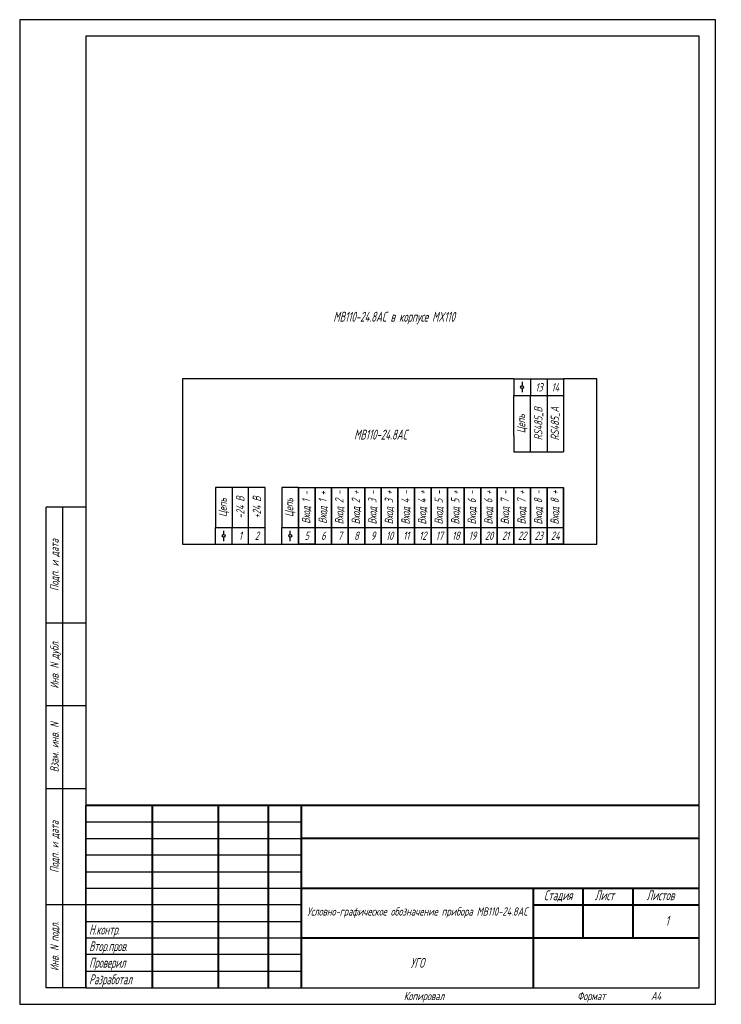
# Model space of a CAD drawing. Header units: millimetres. Extents: x 0 to 212, y 0 to 297.
import ezdxf
from ezdxf.enums import TextEntityAlignment as Align

# ---------------------------------------------------------------- set-up
doc = ezdxf.new("R2010")
doc.units = ezdxf.units.MM
doc.layers.add('Текст', color=7, linetype='Continuous')
doc.styles.add('gost2304', font='Gost.shx', dxfattribs={"width": 0.8, "oblique": 15, "height": 2.5})
doc.styles.add('Romans8', font='Gost.shx', dxfattribs={"width": 0.8, "oblique": 15, "height": 3})
doc.styles.add('ГОСТ 2.304', font='Gost.shx', dxfattribs={"width": 0.8, "oblique": 15})

msp = doc.modelspace()

# ---------------------------------------------------------------- linework, layer by layer
for p, q in [((20, 292), (20, 172)), ((20, 292), (20, 278)), ((90, 292), (20, 292)), ((8, 5), (8, 150)), ((20, 150), (8, 150)), ((13, 5), (13, 150)), ((20, 115), (8, 115)), ((20, 90), (8, 90)), ((20, 65), (8, 65)), ((20, 5), (20, 60)), ((20, 60), (20, 5)), ((205, 5), (205, 60)), ((20, 55), (85, 55)), ((20, 50), (85, 50)), ((85, 45), (20, 45)), ((85, 45), (20, 45)), ((20, 40), (85, 40)), ((20, 40), (85, 40)), ((20, 35), (85, 35)), ((20, 35), (85, 35)), ((20, 30), (8, 30)), ((85, 30), (20, 30)), ((85, 30), (20, 30)), ((20, 25), (85, 25)), ((20, 25), (85, 25)), ((85, 20), (20, 20)), ((85, 20), (20, 20)), ((85, 15), (20, 15)), ((85, 15), (20, 15)), ((20, 10), (85, 10)), ((20, 10), (85, 10)), ((20, 5), (8, 5)), ((20, 5), (205, 5))]:
    msp.add_line(p, q)
at = {"ltscale": 50}
for p, q in [((49.13, 188.62), (49.13, 138.84)), ((149.13, 188.62), (154.13, 188.62)), ((149.13, 188.62), (149.13, 183.62)), ((154.13, 188.62), (154.13, 183.62)), ((154.13, 188.62), (159.13, 188.62)), ((154.13, 188.62), (154.13, 183.62)), ((159.13, 188.62), (159.13, 183.62)), ((159.13, 188.62), (164.13, 188.62)), ((159.13, 188.62), (159.13, 183.62)), ((164.13, 188.62), (164.13, 183.62)), ((149.13, 183.62), (154.13, 183.62)), ((149.13, 171.62), (149.13, 183.62)), ((154.13, 183.62), (159.13, 183.62)), ((154.13, 166.62), (154.13, 183.62)), ((159.13, 183.62), (164.13, 183.62)), ((159.13, 183.62), (159.13, 166.62)), ((164.13, 183.62), (164.13, 176.62)), ((164.13, 176.62), (164.13, 166.62)), ((149.13, 171.62), (149.13, 166.62)), ((149.13, 166.62), (164.13, 166.62)), ((64.08, 155.84), (59.08, 155.84)), ((59.08, 155.84), (59.08, 143.84)), ((74.08, 155.84), (64.08, 155.84)), ((64.08, 155.84), (64.08, 150.84)), ((69.08, 143.84), (69.08, 155.84)), ((74.08, 150.84), (74.08, 155.84)), ((84.13, 155.84), (79.13, 155.84)), ((79.13, 155.84), (79.13, 143.84)), ((84.13, 143.84), (84.13, 155.84)), ((84.13, 155.84), (84.13, 143.84)), ((89.13, 138.84), (89.13, 155.84)), ((89.13, 155.84), (89.13, 138.84)), ((94.13, 138.84), (94.13, 155.84)), ((94.13, 155.84), (94.13, 138.84)), ((99.13, 155.84), (99.13, 138.84)), ((99.13, 138.84), (99.13, 155.84)), ((99.13, 155.84), (99.13, 138.84)), ((104.13, 155.84), (104.13, 138.84)), ((104.13, 138.84), (104.13, 155.84)), ((104.13, 155.84), (104.13, 138.84)), ((109.13, 155.84), (109.13, 138.84)), ((109.13, 138.84), (109.13, 155.84)), ((109.13, 155.84), (109.13, 138.84)), ((114.13, 155.84), (114.13, 138.84)), ((114.13, 155.84), (114.13, 138.84)), ((114.13, 138.84), (114.13, 155.84)), ((114.13, 155.84), (114.13, 138.84)), ((119.13, 155.84), (119.13, 138.84)), ((119.13, 155.84), (119.13, 138.84)), ((119.13, 138.84), (119.13, 155.84)), ((119.13, 155.84), (119.13, 138.84)), ((124.13, 155.84), (124.13, 138.84)), ((124.13, 155.84), (124.13, 138.84)), ((124.13, 138.84), (124.13, 155.84)), ((124.13, 155.84), (124.13, 138.84)), ((129.13, 155.84), (129.13, 138.84)), ((129.13, 155.84), (129.13, 138.84)), ((129.13, 138.84), (129.13, 155.84)), ((129.13, 155.84), (129.13, 138.84)), ((134.13, 155.84), (134.13, 138.84)), ((134.13, 155.84), (134.13, 138.84)), ((134.13, 138.84), (134.13, 155.84)), ((134.13, 155.84), (134.13, 138.84)), ((139.13, 155.84), (139.13, 138.84)), ((139.13, 155.84), (139.13, 138.84)), ((139.13, 138.84), (139.13, 155.84)), ((139.13, 155.84), (139.13, 138.84)), ((144.13, 155.84), (144.13, 138.84)), ((144.13, 155.84), (144.13, 138.84)), ((144.13, 138.84), (144.13, 155.84)), ((144.13, 155.84), (144.13, 138.84)), ((149.13, 155.84), (149.13, 138.84)), ((149.13, 155.84), (149.13, 138.84)), ((149.13, 138.84), (149.13, 155.84)), ((149.13, 155.84), (149.13, 138.84)), ((154.13, 155.84), (154.13, 138.84)), ((154.13, 155.84), (154.13, 138.84)), ((154.13, 138.84), (154.13, 155.84)), ((154.13, 155.84), (154.13, 138.84)), ((159.13, 155.84), (159.13, 138.84)), ((159.13, 155.84), (159.13, 138.84)), ((159.13, 155.84), (159.13, 138.84)), ((159.13, 138.84), (159.13, 155.84)), ((159.13, 155.84), (159.13, 138.84)), ((164.13, 155.84), (164.13, 138.84)), ((164.13, 155.84), (164.13, 138.84)), ((164.13, 138.84), (164.13, 155.84)), ((164.13, 155.84), (164.13, 138.84)), ((64.08, 150.84), (64.08, 143.84)), ((74.08, 143.84), (74.08, 150.84)), ((59.08, 138.84), (59.08, 143.84)), ((59.08, 143.84), (64.08, 143.84)), ((64.08, 138.84), (64.08, 143.84)), ((64.08, 138.84), (64.08, 143.84)), ((64.08, 143.84), (69.08, 143.84)), ((69.08, 138.84), (69.08, 143.84)), ((69.08, 138.84), (69.08, 143.84)), ((69.08, 143.84), (74.08, 143.84)), ((74.08, 138.84), (74.08, 143.84)), ((79.13, 138.84), (79.13, 143.84)), ((79.13, 143.84), (84.13, 143.84)), ((84.13, 143.84), (84.13, 138.84)), ((84.13, 138.84), (84.13, 143.84)), ((84.13, 138.84), (84.13, 143.84)), ((49.13, 138.84), (59.13, 138.84)), ((59.08, 138.84), (64.08, 138.84)), ((64.08, 138.84), (69.08, 138.84)), ((69.08, 138.84), (74.08, 138.84)), ((79.13, 138.84), (84.13, 138.84)), ((79.13, 138.84), (84.13, 138.84)), ((84.13, 138.84), (89.13, 138.84)), ((89.13, 138.84), (84.13, 138.84)), ((84.13, 138.84), (89.13, 138.84)), ((89.13, 138.84), (84.13, 138.84)), ((159.13, 138.84), (164.13, 138.84)), ((164.13, 138.84), (159.13, 138.84)), ((159.13, 138.84), (164.13, 138.84)), ((164.13, 138.84), (159.13, 138.84))]:
    msp.add_line(p, q, dxfattribs=at)
at = {"ltscale": 100}
for p, q in [((149.13, 188.62), (49.13, 188.62)), ((174.13, 188.62), (164.13, 188.62)), ((174.13, 138.84), (174.13, 188.62)), ((84.13, 155.84), (164.13, 155.84)), ((84.13, 143.84), (164.13, 143.84)), ((74.13, 138.84), (79.13, 138.84)), ((89.13, 138.84), (164.13, 138.84)), ((164.13, 138.84), (174.13, 138.84))]:
    msp.add_line(p, q, dxfattribs=at)
at = {"color": 7, "lineweight": -2}
for p, q in [((151.63, 187.76), (151.63, 186.64)), ((151.63, 185.73), (151.63, 184.61)), ((61.58, 141.74), (61.58, 142.86)), ((81.63, 141.74), (81.63, 142.86)), ((61.58, 139.71), (61.58, 140.83)), ((81.63, 139.71), (81.63, 140.83))]:
    msp.add_line(p, q, dxfattribs=at)
at = {"lineweight": 40}
for p, q in [((205, 60), (20, 60)), ((40, 60), (40, 5)), ((60, 5), (60, 60)), ((75, 60), (75, 5)), ((85, 5), (85, 60)), ((205, 50), (85, 50)), ((85, 35), (205, 35)), ((155, 35), (155, 5)), ((170, 20), (170, 35)), ((185, 35), (185, 20)), ((155, 30), (205, 30)), ((205, 20), (85, 20))]:
    msp.add_line(p, q, dxfattribs=at)
for points in [[(0, 0), (210, 0), (210, 297), (0, 297), (0, 0)], [(20, 5), (205, 5), (205, 292), (20, 292), (20, 5)]]:
    msp.add_lwpolyline(points)
at = {"color": 7, "lineweight": -2}
for centre in [(151.63, 186.18), (61.58, 141.28), (81.63, 141.28)]:
    msp.add_circle(centre, 0.452, dxfattribs=at)

# ---------------------------------------------------------------- texts
at = {"style": 'ГОСТ 2.304', "oblique": 15, "width": 0.8}
for s, p in [('Подп. и дата', (10.5, 132.5)), ('Инв. N дубл.', (10.5, 102.5)), ('Взам. инв. N', (10.5, 77.5)), ('Подп. и дата', (10.5, 47.5)), ('Инв. N подл.', (10.5, 17.5))]:
    msp.add_text(s, height=2.5, rotation=90, dxfattribs=at).set_placement(p, align=Align.MIDDLE_CENTER)
for s, p in [('Копировал', (122, 1.25)), ('Формат', (172.5, 1.25))]:
    msp.add_text(s, height=2.5, dxfattribs=at).set_placement(p, align=Align.CENTER)
msp.add_text('A4', height=2.5, dxfattribs=at).set_placement((190.5, 1.25))
at = {"color": 7, "attachment_point": 5}
for s, insert, char_height, width, style in [('{\\C0;МВ110-24.8AC в корпусе MX110}', (112.98, 206.98), 3, 72.3089, 'Romans8'), ('13', (156.73, 186.12), 2.5, 8.9641, 'gost2304'), ('14', (161.63, 186.12), 2.5, 8.9641, 'gost2304'), ('1', (66.58, 141.34), 2.5, 8.9641, 'gost2304'), ('2', (71.58, 141.34), 2.5, 8.9641, 'gost2304'), ('5', (86.63, 141.34), 2.5, 8.9641, 'gost2304'), ('6', (91.63, 141.34), 2.5, 8.9641, 'gost2304'), ('7', (96.63, 141.34), 2.5, 8.9641, 'gost2304'), ('8', (101.63, 141.34), 2.5, 8.9641, 'gost2304'), ('9', (106.63, 141.34), 2.5, 8.9641, 'gost2304'), ('10', (111.63, 141.34), 2.5, 8.9641, 'gost2304'), ('11', (116.63, 141.34), 2.5, 8.9641, 'gost2304'), ('12', (121.63, 141.34), 2.5, 8.9641, 'gost2304'), ('17', (126.63, 141.34), 2.5, 8.9641, 'gost2304'), ('18', (131.63, 141.34), 2.5, 8.9641, 'gost2304'), ('19', (136.63, 141.34), 2.5, 8.9641, 'gost2304'), ('20', (141.63, 141.34), 2.5, 8.9641, 'gost2304'), ('21', (146.63, 141.34), 2.5, 8.9641, 'gost2304'), ('22', (151.63, 141.34), 2.5, 8.9641, 'gost2304'), ('23', (156.63, 141.34), 2.5, 8.9641, 'gost2304'), ('24', (161.63, 141.34), 2.5, 8.9641, 'gost2304'), ('{\\Fgost_ptb|c204;\\C0;Условно-графическое обозначение прибора МВ110-24.8AC}', (120, 27.66), 2.5, 70, 'Romans8'), ('\\pxt8.9412;УГО', (120, 12.5), 3, 70, 'Romans8')]:
    msp.add_mtext(s, dxfattribs=dict(at, insert=insert, char_height=char_height, width=width, style=style))
at = {"color": 7, "char_height": 2.5, "attachment_point": 5, "rotation": 90, "style": 'gost2304'}
for s, insert, width in [('RS485_B', (156.63, 175.12), 18.1542), ('RS485_A', (161.63, 175.12), 18.1542), ('Цепь', (151.63, 175.12), 18.1542), ('Вход 1 -', (86.63, 149.84), 16.357), ('Вход 1 +', (91.63, 149.84), 16.357), ('Вход 2 -', (96.63, 149.84), 16.357), ('Вход 2 +', (101.63, 149.84), 16.357), ('Вход 3 -', (106.63, 149.84), 16.357), ('Вход 3 +', (111.63, 149.84), 16.357), ('Вход 4 -', (116.63, 149.84), 16.357), ('Вход 4 +', (121.63, 149.84), 16.357), ('Вход 5 -', (126.63, 149.84), 16.357), ('Вход 5 +', (131.63, 149.84), 16.357), ('Вход 6 -', (136.63, 149.84), 16.357), ('Вход 6 +', (141.63, 149.84), 16.357), ('Вход 7 -', (146.63, 149.84), 16.357), ('Вход 7 +', (151.63, 149.84), 16.357), ('Вход 8 -', (156.63, 149.84), 16.357), ('Вход 8 +', (161.63, 149.84), 16.357), ('Цепь', (61.58, 149.84), 17.5363), ('-24 В', (66.58, 149.84), 17.5363), ('+24 В', (71.58, 149.84), 17.5363), ('Цепь', (81.63, 149.84), 18.1542)]:
    msp.add_mtext(s, dxfattribs=dict(at, insert=insert, width=width))
at = {"ltscale": 6.666667, "char_height": 3, "style": 'Romans8'}
for s, insert, width, attachment_point in [('Стадия', (162.5, 34.4), 15, 2), ('\\pi3.55;Лист', (170, 34.4), 15, 1), ('\\pi4.1499;Листов', (185, 34.4), 20, 1)]:
    msp.add_mtext(s, dxfattribs=dict(at, insert=insert, width=width, attachment_point=attachment_point))
at = {"insert": (20.95, 39.04), "char_height": 3, "width": 21.4279, "attachment_point": 1, "style": 'Romans8'}
msp.add_mtext('{\\W0.7;\\P\\P\\PН.контр.   \\PВтор.пров.\\PПроверил\\PРазработал}', dxfattribs=at)
at = {"layer": 'Текст', "color": 7, "lineweight": -2, "insert": (108.9, 171.84), "char_height": 3, "width": 149.9567, "attachment_point": 5, "line_spacing_factor": 0.9, "style": 'Romans8'}
msp.add_mtext('{\\A1;МВ110-24.8AC}', dxfattribs=at)
at = {"layer": 'Текст', "color": 7, "ltscale": 100, "insert": (195.39, 25.22), "char_height": 3, "width": 18, "attachment_point": 5, "style": 'Romans8'}
msp.add_mtext('\\A1;1', dxfattribs=at)

doc.saveas('drawing.dxf')
